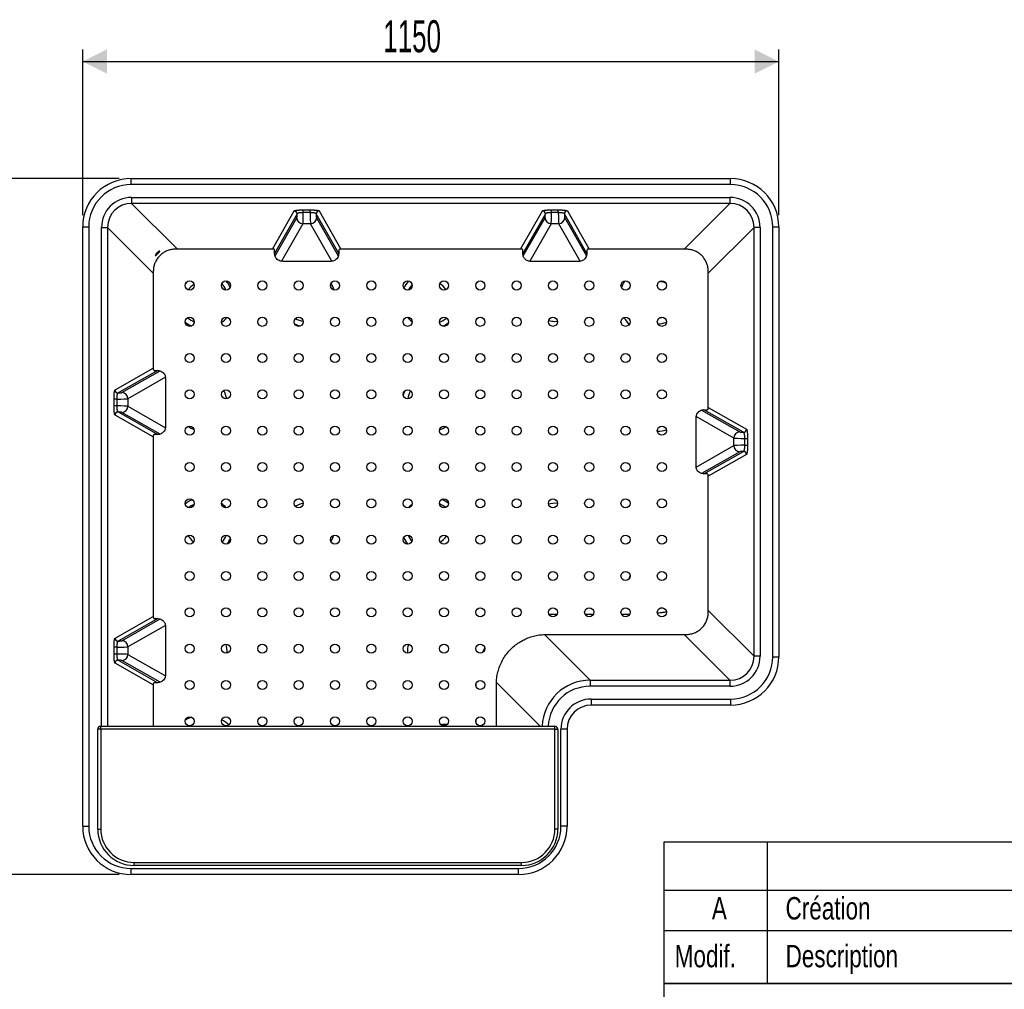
# Model space of a CAD drawing. Header units: millimetres. Extents: x 500 to 14350, y 500 to 12882.
# Tile 6 of 8: x 5151 to 9217, y 2885 to 6890. Entities that reach past the tile are written whole.
import ezdxf

# ---------------------------------------------------------------- set-up
doc = ezdxf.new("R2010")
doc.units = ezdxf.units.MM
doc.header["$LTSCALE"] = 50
doc.layers.add('FORMAT', color=7, linetype='Continuous')
doc.styles.add('SLDTEXTSTYLE0', font='TXT', dxfattribs={"width": 0.605})
doc.styles.add('SLDTEXTSTYLE1', font='TXT', dxfattribs={"width": 0.75})
doc.dimstyles.new('SLDDIMSTYLE0', dxfattribs={"dimtxt": 128.415934, "dimasz": 100, "dimexe": 0, "dimexo": 0.0625, "dimgap": 32.103984, "dimtad": 1, "dimlfac": 0.4, "dimrnd": 1e-09, "dimzin": 12, "dimdsep": 46, "dimtxsty": 'SLDTEXTSTYLE0', "dimsah": 1, "dimcen": 0.09, "dimadec": 0, "dimazin": 3, "dimtfac": 1, "dimtofl": 0, "dimtmove": 0, "dimatfit": 3, "dimfxl": 1, "dimfrac": 2, "dimtolj": 1, "dimtzin": 12, "dimarcsym": 0})

# ---------------------------------------------------------------- blocks, each defined once
blk = doc.blocks.new('_D')
at = {"layer": 'FORMAT'}
for p, q in [((5561.7, 6233.7), (4928.9, 6233.7)), ((4978.4, 6233.7), (4978.4, 3358.7)), ((5561.7, 3358.7), (4928.9, 3358.7))]:
    blk.add_line(p, q, dxfattribs=at)
for points in [[(4978.4, 6233.7), (4928.4, 6133.7), (5028.4, 6133.7)], [(4978.4, 3358.7), (5028.4, 3458.7), (4928.4, 3458.7)]]:
    blk.add_solid(points, dxfattribs=at)
at = {"layer": 'FORMAT', "insert": (4807.9, 4600.2), "char_height": 132.29, "attachment_point": 1, "rotation": 90, "style": 'SLDTEXTSTYLE0'}
blk.add_mtext('1150', dxfattribs=at)
blk = doc.blocks.new('_D_1')
at = {"layer": 'FORMAT'}
for p, q in [((5411.2, 6083.2), (5411.2, 6766.7)), ((8286.2, 6083.2), (8286.2, 6766.7)), ((5411.2, 6717.1), (8286.2, 6717.1))]:
    blk.add_line(p, q, dxfattribs=at)
for points in [[(5411.2, 6717.1), (5511.2, 6667.1), (5511.2, 6767.1)], [(8286.2, 6717.1), (8186.2, 6767.1), (8186.2, 6667.1)]]:
    blk.add_solid(points, dxfattribs=at)
at = {"layer": 'FORMAT', "insert": (6652.7, 6887.7), "char_height": 132.29, "attachment_point": 1, "style": 'SLDTEXTSTYLE0'}
blk.add_mtext('1150', dxfattribs=at)

msp = doc.modelspace()

# ---------------------------------------------------------------- linework, layer by layer
at = {"color": 7, "linetype": 'Continuous', "lineweight": 25}
for p, q in [((5611.225, 6208.707), (5611.225, 6233.707)), ((5611.225, 6233.707), (8086.225, 6233.707)), ((8086.225, 6208.707), (8086.225, 6233.707)), ((8086.225, 6208.707), (5611.225, 6208.707)), ((5613.175, 6155.826), (5613.175, 6131.012)), ((5613.175, 6155.826), (8084.275, 6155.826)), ((8084.275, 6155.826), (8084.275, 6131.012)), ((8084.275, 6131.012), (5613.175, 6131.012)), ((6322.032, 6104.335), (6350.417, 6104.335)), ((6322.032, 6092.917), (6322.032, 6104.335)), ((6350.417, 6092.917), (6350.417, 6104.335)), ((7347.032, 6104.335), (7375.417, 6104.335)), ((7347.032, 6092.917), (7347.032, 6104.335)), ((7375.417, 6092.917), (7375.417, 6104.335)), ((6350.417, 6092.917), (6322.032, 6092.917)), ((7375.417, 6092.917), (7347.032, 6092.917)), ((5411.225, 3558.707), (5411.225, 6033.707)), ((5411.225, 6033.707), (5436.225, 6033.707)), ((5436.225, 6033.707), (5436.225, 3558.707)), ((5489.107, 6031.757), (5513.92, 6031.757)), ((6351.947, 6047.245), (6320.503, 6047.245)), ((7376.947, 6047.245), (7345.503, 6047.245)), ((8183.529, 4260.658), (8183.529, 6031.757)), ((8208.343, 6031.757), (8183.529, 6031.757)), ((8208.343, 6031.757), (8208.343, 4260.658)), ((8261.225, 4258.707), (8261.225, 6033.707)), ((8261.225, 6033.707), (8286.225, 6033.707)), ((8286.225, 6033.707), (8286.225, 4258.707)), ((6198.892, 5942.031), (5794.656, 5942.031)), ((6203.816, 5924.129), (6203.816, 5937.044)), ((6468.633, 5937.044), (6468.633, 5924.129)), ((7223.892, 5942.031), (6473.557, 5942.031)), ((7228.816, 5924.129), (7228.816, 5937.044)), ((7493.633, 5937.044), (7493.633, 5924.129)), ((7902.793, 5942.031), (7498.557, 5942.031)), ((6436.285, 5891.655), (6236.164, 5891.655)), ((7461.285, 5891.655), (7261.164, 5891.655)), ((5702.902, 5850.276), (5702.902, 5446.04)), ((7994.548, 5283.54), (7994.548, 5850.276)), ((5707.888, 5441.116), (5720.803, 5441.116)), ((5753.277, 5408.768), (5753.277, 5208.647)), ((5540.597, 5294.515), (5540.597, 5322.9)), ((5552.015, 5322.9), (5540.597, 5322.9)), ((5552.015, 5294.515), (5540.597, 5294.515)), ((5552.015, 5322.9), (5552.015, 5294.515)), ((5597.687, 5324.43), (5597.687, 5292.985)), ((7944.172, 5046.147), (7944.172, 5246.268)), ((7976.646, 5278.616), (7989.561, 5278.616)), ((5702.902, 5171.375), (5702.902, 4421.04)), ((5720.803, 5176.299), (5707.888, 5176.299)), ((8099.762, 5130.485), (8099.762, 5161.93)), ((8145.434, 5160.4), (8156.852, 5160.4)), ((8145.434, 5132.015), (8145.434, 5160.4)), ((8145.434, 5132.015), (8156.852, 5132.015)), ((8156.852, 5160.4), (8156.852, 5132.015)), ((7989.561, 5013.799), (7976.646, 5013.799)), ((7994.548, 4442.139), (7994.548, 5008.875)), ((5707.888, 4416.116), (5720.803, 4416.116)), ((5753.277, 4383.768), (5753.277, 4183.647)), ((7325.557, 4350.384), (7902.793, 4350.384)), ((5540.597, 4269.515), (5540.597, 4297.9)), ((5552.015, 4297.9), (5540.597, 4297.9)), ((5552.015, 4269.515), (5540.597, 4269.515)), ((5552.015, 4297.9), (5552.015, 4269.515)), ((5597.687, 4299.43), (5597.687, 4267.985)), ((8208.343, 4260.658), (8183.529, 4260.658)), ((8261.225, 4258.707), (8286.225, 4258.707)), ((5720.803, 4151.299), (5707.888, 4151.299)), ((7507.038, 4161.403), (7507.038, 4136.589)), ((7507.038, 4161.403), (8084.275, 4161.403)), ((8084.275, 4161.403), (8084.275, 4136.589)), ((5702.902, 4146.375), (5702.902, 3971.426)), ((7119.548, 3971.426), (7119.548, 4144.375)), ((8084.275, 4136.589), (7507.038, 4136.589)), ((7511.225, 4083.707), (8086.225, 4083.707)), ((7511.225, 4083.707), (7511.225, 4058.707)), ((8086.225, 4083.707), (8086.225, 4058.707)), ((8086.225, 4058.707), (7511.225, 4058.707)), ((5486.006, 3958.926), (5473.506, 3958.926)), ((5473.506, 3546.426), (5473.506, 3958.926)), ((5486.006, 3958.926), (5486.006, 3971.426)), ((5486.006, 3971.426), (7361.006, 3971.426)), ((7361.006, 3958.926), (5486.006, 3958.926)), ((5486.006, 3958.926), (5486.006, 3546.426)), ((7361.006, 3958.926), (7361.006, 3971.426)), ((7361.006, 3546.426), (7361.006, 3958.926)), ((7361.006, 3958.926), (7373.506, 3958.926)), ((7373.506, 3958.926), (7373.506, 3546.426)), ((7386.225, 3558.707), (7386.225, 3958.707)), ((7411.225, 3958.707), (7386.225, 3958.707)), ((7411.225, 3958.707), (7411.225, 3558.707)), ((5411.225, 3558.707), (5436.225, 3558.707)), ((5473.506, 3546.426), (5486.006, 3546.426)), ((7373.506, 3546.426), (7361.006, 3546.426)), ((7411.225, 3558.707), (7386.225, 3558.707)), ((5611.225, 3358.707), (5611.225, 3383.707)), ((5611.225, 3383.707), (7211.225, 3383.707)), ((5623.506, 3396.426), (5623.506, 3408.926)), ((5623.506, 3408.926), (7223.506, 3408.926)), ((7223.506, 3396.426), (5623.506, 3396.426)), ((7211.225, 3358.707), (7211.225, 3383.707)), ((7223.506, 3396.426), (7223.506, 3408.926)), ((7211.225, 3358.707), (5611.225, 3358.707))]:
    msp.add_line(p, q, dxfattribs=at)
at = {"color": 8, "linetype": 'Continuous', "lineweight": 25}
for p, q in [((5613.175, 6131.012), (5802.156, 5942.031)), ((6194.621, 5942.031), (6284.5, 6099.849)), ((6387.95, 6099.849), (6477.829, 5942.031)), ((7219.621, 5942.031), (7309.5, 6099.849)), ((7412.95, 6099.849), (7502.829, 5942.031)), ((7895.293, 5942.031), (8084.275, 6131.012)), ((6296.969, 6087.442), (6203.841, 5923.917)), ((6205.604, 5914.099), (6295.563, 6072.058)), ((6468.604, 5923.927), (6375.48, 6087.442)), ((6376.886, 6072.058), (6466.905, 5913.994)), ((7321.969, 6087.442), (7228.841, 5923.917)), ((7230.604, 5914.099), (7320.563, 6072.058)), ((7493.604, 5923.927), (7400.48, 6087.442)), ((7401.886, 6072.058), (7491.905, 5913.994)), ((5489.107, 3971.426), (5489.107, 6031.757)), ((5513.92, 6031.757), (5513.92, 3971.426)), ((5702.902, 5842.776), (5513.92, 6031.757)), ((6320.503, 6047.245), (6232.225, 5892.238)), ((6440.291, 5892.121), (6351.947, 6047.245)), ((7345.503, 6047.245), (7257.225, 5892.238)), ((7465.291, 5892.121), (7376.947, 6047.245)), ((8183.529, 6031.757), (7994.548, 5842.776)), ((5545.083, 5360.432), (5702.902, 5450.311)), ((5721.006, 5441.086), (5557.49, 5347.963)), ((5572.874, 5349.369), (5730.938, 5439.388)), ((5752.812, 5412.774), (5597.687, 5324.43)), ((5597.687, 5292.985), (5752.694, 5204.708)), ((7994.548, 5287.811), (8152.366, 5197.932)), ((5702.902, 5167.104), (5545.083, 5256.983)), ((5557.49, 5269.452), (5721.015, 5176.323)), ((5730.833, 5178.087), (5572.874, 5268.046)), ((8099.762, 5161.93), (7944.756, 5250.207)), ((7966.617, 5276.828), (8124.576, 5186.869)), ((8139.96, 5185.463), (7976.435, 5278.592)), ((7786.225, 5190.616), (7784.204, 5190.633)), ((7944.638, 5042.141), (8099.762, 5130.485)), ((8124.576, 5105.546), (7966.511, 5015.527)), ((7976.444, 5013.829), (8139.96, 5106.952)), ((8152.366, 5094.483), (7994.548, 5004.604)), ((7336.057, 4433.796), (7369.746, 4433.796)), ((7486.057, 4433.796), (7519.746, 4433.796)), ((7636.057, 4433.796), (7669.746, 4433.796)), ((7994.548, 4449.639), (8183.529, 4260.658)), ((5545.083, 4335.432), (5702.902, 4425.311)), ((5721.006, 4416.086), (5557.49, 4322.963)), ((5572.874, 4324.369), (5730.938, 4414.388)), ((5752.812, 4387.774), (5597.687, 4299.43)), ((7318.463, 4349.978), (7507.038, 4161.403)), ((8084.275, 4161.403), (7895.293, 4350.384)), ((5702.902, 4142.104), (5545.083, 4231.983)), ((5557.49, 4244.452), (5721.015, 4151.323)), ((5730.833, 4153.087), (5572.874, 4243.046)), ((5597.687, 4267.985), (5752.694, 4179.708)), ((7036.137, 4133.634), (7036.137, 4150.427)), ((7299.997, 3971.426), (7119.989, 4151.434)), ((7036.137, 3983.634), (7036.137, 4000.427))]:
    msp.add_line(p, q, dxfattribs=at)
at = {"color": 8, "linetype": 'Continuous', "lineweight": 25, "flags": 128}
for points in [[(7795.08, 5659.071), (7802.382, 5660.305), (7804.221, 5660.734)], [(7361.225, 5643.798), (7370.506, 5644.247), (7371.508, 5644.349)], [(7805.293, 4460.627), (7800.234, 4459.778), (7795.396, 4459.213)]]:
    msp.add_lwpolyline(points, dxfattribs=at)
at = {"color": 7, "linetype": 'Continuous', "lineweight": 25}
for centre in [(5852.902, 5792.031), (6002.902, 5792.031), (6152.902, 5792.031), (6302.902, 5792.031), (6452.902, 5792.031), (6602.902, 5792.031), (6752.902, 5792.031), (6902.902, 5792.031), (7052.902, 5792.031), (7202.902, 5792.031), (7352.902, 5792.031), (7502.902, 5792.031), (7652.902, 5792.031), (7802.902, 5792.031), (5852.902, 5642.031), (6002.902, 5642.031), (6152.902, 5642.031), (6302.902, 5642.031), (6452.902, 5642.031), (6602.902, 5642.031), (6752.902, 5642.031), (6902.902, 5642.031), (7052.902, 5642.031), (7202.902, 5642.031), (7352.902, 5642.031), (7502.902, 5642.031), (7652.902, 5642.031), (7802.902, 5642.031), (5852.902, 5492.031), (6002.902, 5492.031), (6152.902, 5492.031), (6302.902, 5492.031), (6452.902, 5492.031), (6602.902, 5492.031), (6752.902, 5492.031), (6902.902, 5492.031), (7052.902, 5492.031), (7202.902, 5492.031), (7352.902, 5492.031), (7502.902, 5492.031), (7652.902, 5492.031), (7802.902, 5492.031), (5852.902, 5342.031), (6002.902, 5342.031), (6152.902, 5342.031), (6302.902, 5342.031), (6452.902, 5342.031), (6602.902, 5342.031), (6752.902, 5342.031), (6902.902, 5342.031), (7052.902, 5342.031), (7202.902, 5342.031), (7352.902, 5342.031), (7502.902, 5342.031), (7652.902, 5342.031), (7802.902, 5342.031), (5852.902, 5192.031), (6002.902, 5192.031), (6152.902, 5192.031), (6302.902, 5192.031), (6452.902, 5192.031), (6602.902, 5192.031), (6752.902, 5192.031), (6902.902, 5192.031), (7052.902, 5192.031), (7202.902, 5192.031), (7352.902, 5192.031), (7502.902, 5192.031), (7652.902, 5192.031), (7802.902, 5192.031), (5852.902, 5042.031), (6002.902, 5042.031), (6152.902, 5042.031), (6302.902, 5042.031), (6452.902, 5042.031), (6602.902, 5042.031), (6752.902, 5042.031), (6902.902, 5042.031), (7052.902, 5042.031), (7202.902, 5042.031), (7352.902, 5042.031), (7502.902, 5042.031), (7652.902, 5042.031), (7802.902, 5042.031), (5852.902, 4892.031), (6002.902, 4892.031), (6152.902, 4892.031), (6302.902, 4892.031), (6452.902, 4892.031), (6602.902, 4892.031), (6752.902, 4892.031), (6902.902, 4892.031), (7052.902, 4892.031), (7202.902, 4892.031), (7352.902, 4892.031), (7502.902, 4892.031), (7652.902, 4892.031), (7802.902, 4892.031), (5852.902, 4742.031), (6002.902, 4742.031), (6152.902, 4742.031), (6302.902, 4742.031), (6452.902, 4742.031), (6602.902, 4742.031), (6752.902, 4742.031), (6902.902, 4742.031), (7052.902, 4742.031), (7202.902, 4742.031), (7352.902, 4742.031), (7502.902, 4742.031), (7652.902, 4742.031), (7802.902, 4742.031), (5852.902, 4592.031), (6002.902, 4592.031), (6152.902, 4592.031), (6302.902, 4592.031), (6452.902, 4592.031), (6602.902, 4592.031), (6752.902, 4592.031), (6902.902, 4592.031), (7052.902, 4592.031), (7202.902, 4592.031), (7352.902, 4592.031), (7502.902, 4592.031), (7652.902, 4592.031), (7802.902, 4592.031), (5852.902, 4442.031), (6002.902, 4442.031), (6152.902, 4442.031), (6302.902, 4442.031), (6452.902, 4442.031), (6602.902, 4442.031), (6752.902, 4442.031), (6902.902, 4442.031), (7052.902, 4442.031), (7202.902, 4442.031), (7352.902, 4442.031), (7502.902, 4442.031), (7652.902, 4442.031), (7802.902, 4442.031), (5852.902, 4292.031), (6002.902, 4292.031), (6152.902, 4292.031), (6302.902, 4292.031), (6452.902, 4292.031), (6602.902, 4292.031), (6752.902, 4292.031), (6902.902, 4292.031), (7052.902, 4292.031), (5852.902, 4142.031), (6002.902, 4142.031), (6152.902, 4142.031), (6302.902, 4142.031), (6452.902, 4142.031), (6602.902, 4142.031), (6752.902, 4142.031), (6902.902, 4142.031), (7052.902, 4142.031), (5852.902, 3992.031), (6002.902, 3992.031), (6152.902, 3992.031), (6302.902, 3992.031), (6452.902, 3992.031), (6602.902, 3992.031), (6752.902, 3992.031), (6902.902, 3992.031), (7052.902, 3992.031)]:
    msp.add_circle(centre, 18.75, dxfattribs=at)
for centre, radius, start, end in [((5611.225, 6033.707), 200, 90, 180), ((8086.225, 6033.707), 200, 0, 90), ((5611.225, 6033.707), 175, 90, 180), ((8086.225, 6033.707), 175, 0, 90), ((6284.407, 6087.286), 12.564, 0.713282, 89.575651), ((6388.043, 6087.286), 12.564, 90.424349, 179.286718), ((7309.407, 6087.286), 12.564, 0.713282, 89.575651), ((7413.043, 6087.286), 12.564, 90.424349, 179.286718), ((6320.689, 6072.371), 25.127, 180.713282, 269.575651), ((6351.761, 6072.371), 25.127, 270.424349, 359.286718), ((7345.689, 6072.371), 25.127, 180.713282, 269.575651), ((7376.761, 6072.371), 25.127, 270.424349, 359.286718), ((5557.646, 5360.525), 12.564, 180.424349, 269.286718), ((5572.561, 5324.244), 25.127, 0.424349, 89.286718), ((5572.561, 5293.171), 25.127, 270.713282, 359.575651), ((5557.646, 5256.889), 12.564, 90.713282, 179.575651), ((8124.889, 5161.744), 25.127, 90.713282, 179.575651), ((8139.803, 5198.025), 12.564, 270.713282, 359.575651), ((8124.889, 5130.671), 25.127, 180.424349, 269.286718), ((8139.803, 5094.389), 12.564, 0.424349, 89.286718), ((5557.646, 4335.525), 12.564, 180.424349, 269.286718), ((5572.561, 4299.244), 25.127, 0.424349, 89.286718), ((5557.646, 4231.889), 12.564, 90.713282, 179.575651), ((5572.561, 4268.171), 25.127, 270.713282, 359.575651), ((8086.225, 4258.707), 175, 270, 0), ((8086.225, 4258.707), 200, 270, 0), ((7511.225, 3958.707), 125, 90, 180), ((7511.225, 3958.707), 100, 90, 180), ((5486.006, 3958.926), 12.5, 90, 180), ((7361.006, 3958.926), 12.5, 0, 90), ((5611.225, 3558.707), 200, 180, 270), ((5611.225, 3558.707), 175, 180, 270), ((5623.506, 3546.426), 150, 180, 270), ((5623.506, 3546.426), 137.5, 180, 270), ((7211.225, 3558.707), 200, 270, 0), ((7211.225, 3558.707), 175, 270, 0), ((7223.506, 3546.426), 150, 270, 0), ((7223.506, 3546.426), 137.5, 270, 0)]:
    msp.add_arc(centre, radius, start, end, dxfattribs=at)
at = {"color": 8, "linetype": 'Continuous', "lineweight": 25}
for centre, radius, start, end in [((5911.225, 5733.707), 99.916, 130.645246, 139.354754), ((5911.225, 5733.707), 75.16, 122.413619, 147.586381), ((5911.225, 5733.707), 99.916, 23.332355, 41.595216), ((5911.225, 5733.707), 120.463, 25.164213, 39.763358), ((6336.225, 5739.957), 118.091, 16.555361, 31.547286), ((6848.725, 5733.707), 120.463, 140.375681, 156.970408), ((6848.725, 5733.707), 99.916, 140.989959, 156.35613), ((6848.725, 5733.707), 75.16, 33.586268, 60.635226), ((7786.225, 5733.707), 157.598, 150.944053, 161.801321), ((7786.225, 5733.707), 75.16, 63.941564, 84.143883), ((5911.225, 5733.707), 99.916, 228.404784, 246.667645), ((5911.225, 5733.707), 120.463, 307.501081, 322.498919), ((6336.225, 5739.957), 96.159, 241.268719, 261.145813), ((6848.725, 5733.707), 120.463, 217.256739, 230.209631), ((6848.725, 5733.707), 99.916, 290.815171, 310.347139), ((7786.225, 5733.707), 157.598, 207.953616, 221.07345), ((5911.225, 5733.707), 120.463, 230.236642, 244.835787), ((6336.225, 5739.957), 118.091, 245.138025, 257.276508), ((6848.725, 5733.707), 120.463, 294.254149, 306.908161), ((7361.225, 5739.957), 96.159, 254.145078, 270), ((7786.225, 5733.707), 99.916, 269.904917, 290.714849), ((5911.225, 5308.707), 96.159, 8.896148, 31.054747), ((6848.725, 5308.707), 118.091, 156.299235, 165.349828), ((6848.725, 5308.707), 96.159, 150.375659, 171.273404), ((5911.225, 5308.707), 118.091, 236.924743, 249.957147), ((6848.725, 5308.707), 118.091, 287.696756, 302.117186), ((7786.225, 5308.707), 118.091, 270, 287.249215), ((5911.225, 4796.207), 120.463, 113.029592, 129.624319), ((5911.225, 4796.207), 99.916, 113.64387, 129.010041), ((5911.225, 4796.207), 120.463, 39.790369, 52.743261), ((6336.225, 4796.207), 96.159, 98.726596, 119.624341), ((6336.225, 4796.207), 118.091, 104.650172, 113.700765), ((6848.725, 4796.207), 120.463, 129.984233, 140.015767), ((6848.725, 4796.207), 99.916, 51.89999, 69.133799), ((6848.725, 4796.207), 120.463, 52.743365, 68.290424), ((7361.225, 4796.207), 96.159, 83.775861, 106.152594), ((5911.225, 4796.207), 75.16, 209.364774, 236.413732), ((5911.225, 4796.207), 99.916, 319.652861, 339.184829), ((6336.225, 4796.207), 118.091, 327.882814, 342.303244), ((6848.725, 4796.207), 99.916, 200.866201, 218.10001), ((6848.725, 4796.207), 75.16, 300.850065, 329.149935), ((5911.225, 4796.207), 120.463, 323.091839, 335.745851), ((6848.725, 4796.207), 120.463, 201.709576, 217.256635), ((7786.225, 4558.707), 120.463, 162.407229, 169.526457), ((5911.225, 4283.707), 96.159, 354.02855, 16.346547), ((6848.725, 4283.707), 96.159, 163.847406, 186.224139), ((5911.225, 3858.707), 157.598, 108.198679, 119.055947), ((5911.225, 3858.707), 157.598, 48.92655, 62.046384), ((6911.225, 3858.707), 120.463, 87.519076, 99.625426)]:
    msp.add_arc(centre, radius, start, end, dxfattribs=at)
at = {"color": 7, "linetype": 'Continuous', "lineweight": 25}
for centre, major_axis, ratio, start_param, end_param in [((5615.045, 6029.887), (-89.711, 89.711), 0.98525654, 5.50521349, 7.06115713), ((8082.404, 6029.887), (89.711, 89.711), 0.98525654, 5.50521349, 7.06115713), ((5615.045, 6029.887), (72.294, -72.294), 0.9780994, 2.36362083, 3.91956448), ((8082.404, 6029.887), (72.294, 72.294), 0.9780994, 5.50521349, 7.06115713), ((6295.35, 6096.872), (0, 25), 0.06992681, 3.2637657, 4.32562618), ((6320.289, 6096.872), (0, 50), 0.03496341, 3.2637657, 4.63320411), ((6352.16, 6096.872), (0, 50), 0.03496341, 1.6499812, 3.01941961), ((6377.099, 6096.872), (0, 25), 0.06992681, 1.95755913, 3.01941961), ((7320.35, 6096.872), (0, 25), 0.06992681, 3.2637657, 4.32562618), ((7345.289, 6096.872), (0, 50), 0.03496341, 3.2637657, 4.63320411), ((7377.16, 6096.872), (0, 50), 0.03496341, 1.6499812, 3.01941961), ((7402.099, 6096.872), (0, 25), 0.06992681, 1.95755913, 3.01941961), ((5548.06, 5349.582), (25, 0), 0.06992681, 5.09915178, 6.16101226), ((5548.06, 5324.643), (50, 0), 0.03496341, 4.79157385, 6.16101226), ((5548.06, 5292.772), (50, 0), 0.03496341, 0.12217305, 1.49161145), ((5548.06, 5267.833), (25, 0), 0.06992681, 0.12217305, 1.18403353), ((8149.389, 5187.082), (25, 0), 0.06992681, 3.2637657, 4.32562618), ((8149.389, 5162.143), (50, 0), 0.03496341, 3.2637657, 4.63320411), ((8149.389, 5130.272), (50, 0), 0.03496341, 1.6499812, 3.01941961), ((8149.389, 5105.333), (25, 0), 0.06992681, 1.95755913, 3.01941961), ((5548.06, 4324.582), (25, 0), 0.06992681, 5.09915178, 6.16101226), ((5548.06, 4299.643), (50, 0), 0.03496341, 4.79157385, 6.16101226), ((5548.06, 4267.772), (50, 0), 0.03496341, 0.12217305, 1.49161145), ((5548.06, 4242.833), (25, 0), 0.06992681, 0.12217305, 1.18403353), ((8082.404, 4262.528), (-89.711, 89.711), 0.98525654, 2.36362083, 3.91956448), ((8082.404, 4262.528), (-72.294, 72.294), 0.9780994, 2.36362083, 3.91956448)]:
    msp.add_ellipse(centre, major_axis=major_axis, ratio=ratio, start_param=start_param, end_param=end_param, dxfattribs=at)
at = {"color": 8, "linetype": 'Continuous', "lineweight": 25}
for centre, major_axis, ratio, start_param, end_param in [((7313.202, 4156.73), (197.364, -197.364), 0.98525654, 3.41000197, 3.49298032), ((7509.657, 3960.275), (143.012, -143.012), 0.98887453, 2.36362083, 3.87711544), ((7509.657, 3960.275), (125.595, -125.595), 0.98525654, 2.36362083, 3.87113161)]:
    msp.add_ellipse(centre, major_axis=major_axis, ratio=ratio, start_param=start_param, end_param=end_param, dxfattribs=at)
at = {"color": 7, "linetype": 'Continuous', "lineweight": 25}
for points, knots in [([(6284.5, 6099.849), (6284.584, 6099.997), (6284.713, 6100.144), (6285.07, 6100.437), (6285.297, 6100.582), (6286.126, 6101.012), (6286.875, 6101.29), (6288.31, 6101.695), (6288.843, 6101.828), (6290.01, 6102.087), (6290.639, 6102.213), (6292.66, 6102.577), (6294.186, 6102.802), (6296.752, 6103.115), (6297.657, 6103.215), (6299.53, 6103.403), (6300.501, 6103.491), (6302.512, 6103.655), (6303.556, 6103.732), (6305.695, 6103.871), (6306.785, 6103.934), (6310.114, 6104.103), (6312.412, 6104.189), (6315.982, 6104.276), (6317.188, 6104.298), (6319.602, 6104.328), (6320.814, 6104.335), (6322.032, 6104.335)], [0, 0, 0, 0, 0.0625, 0.0625, 0.125, 0.125, 0.25, 0.25, 0.3125, 0.3125, 0.375, 0.375, 0.5, 0.5, 0.5625, 0.5625, 0.625, 0.625, 0.6875, 0.6875, 0.75, 0.75, 0.875, 0.875, 0.9375, 0.9375, 1, 1, 1, 1]), ([(6350.417, 6104.335), (6351.636, 6104.335), (6352.857, 6104.328), (6355.269, 6104.298), (6356.461, 6104.276), (6359.996, 6104.19), (6362.299, 6104.105), (6365.668, 6103.934), (6366.765, 6103.871), (6368.889, 6103.732), (6370.949, 6103.581), (6372.883, 6103.406), (6374.753, 6103.219), (6375.66, 6103.119), (6378.234, 6102.807), (6379.769, 6102.58), (6381.806, 6102.214), (6382.443, 6102.087), (6383.606, 6101.828), (6384.135, 6101.696), (6385.567, 6101.293), (6386.318, 6101.014), (6387.152, 6100.583), (6387.38, 6100.437), (6387.736, 6100.144), (6387.865, 6099.997), (6387.95, 6099.849)], [0, 0, 0, 0, 0.0625, 0.0625, 0.125, 0.125, 0.25, 0.25, 0.3125, 0.3125, 0.375, 0.4375, 0.4375, 0.5, 0.5, 0.625, 0.625, 0.6875, 0.6875, 0.75, 0.75, 0.875, 0.875, 0.9375, 0.9375, 1, 1, 1, 1]), ([(7309.5, 6099.849), (7309.584, 6099.997), (7309.713, 6100.144), (7310.07, 6100.437), (7310.297, 6100.582), (7311.126, 6101.012), (7311.875, 6101.29), (7313.31, 6101.695), (7313.843, 6101.828), (7315.01, 6102.087), (7315.639, 6102.213), (7317.66, 6102.577), (7319.186, 6102.802), (7321.752, 6103.115), (7322.657, 6103.215), (7324.53, 6103.403), (7325.501, 6103.491), (7327.512, 6103.655), (7328.556, 6103.732), (7330.695, 6103.871), (7331.785, 6103.934), (7335.114, 6104.103), (7337.412, 6104.189), (7340.982, 6104.276), (7342.188, 6104.298), (7344.602, 6104.328), (7345.814, 6104.335), (7347.032, 6104.335)], [0, 0, 0, 0, 0.0625, 0.0625, 0.125, 0.125, 0.25, 0.25, 0.3125, 0.3125, 0.375, 0.375, 0.5, 0.5, 0.5625, 0.5625, 0.625, 0.625, 0.6875, 0.6875, 0.75, 0.75, 0.875, 0.875, 0.9375, 0.9375, 1, 1, 1, 1]), ([(7375.417, 6104.335), (7376.636, 6104.335), (7377.857, 6104.328), (7380.269, 6104.298), (7381.461, 6104.276), (7384.996, 6104.19), (7387.299, 6104.105), (7390.668, 6103.934), (7391.765, 6103.871), (7393.889, 6103.732), (7395.949, 6103.581), (7397.883, 6103.406), (7399.753, 6103.219), (7400.66, 6103.119), (7403.234, 6102.807), (7404.769, 6102.58), (7406.806, 6102.214), (7407.443, 6102.087), (7408.606, 6101.828), (7409.135, 6101.696), (7410.567, 6101.293), (7411.318, 6101.014), (7412.152, 6100.583), (7412.38, 6100.437), (7412.736, 6100.144), (7412.865, 6099.997), (7412.95, 6099.849)], [0, 0, 0, 0, 0.0625, 0.0625, 0.125, 0.125, 0.25, 0.25, 0.3125, 0.3125, 0.375, 0.4375, 0.4375, 0.5, 0.5, 0.625, 0.625, 0.6875, 0.6875, 0.75, 0.75, 0.875, 0.875, 0.9375, 0.9375, 1, 1, 1, 1]), ([(6322.032, 6092.917), (6321.2, 6092.916), (6320.372, 6092.908), (6318.724, 6092.879), (6317.9, 6092.858), (6315.467, 6092.773), (6313.903, 6092.691), (6310.888, 6092.472), (6309.425, 6092.334), (6307.393, 6092.088), (6306.74, 6091.999), (6305.484, 6091.808), (6304.88, 6091.704), (6303.176, 6091.377), (6302.17, 6091.134), (6300.408, 6090.587), (6299.65, 6090.279), (6298.436, 6089.604), (6297.97, 6089.235), (6297.461, 6088.614), (6297.322, 6088.396), (6297.104, 6087.936), (6297.025, 6087.695), (6296.969, 6087.442)], [0, 0, 0, 0, 0.0625, 0.0625, 0.125, 0.125, 0.25, 0.25, 0.375, 0.375, 0.4375, 0.4375, 0.5, 0.5, 0.625, 0.625, 0.75, 0.75, 0.875, 0.875, 0.9375, 0.9375, 1, 1, 1, 1]), ([(6375.48, 6087.442), (6375.37, 6087.949), (6375.16, 6088.407), (6374.476, 6089.238), (6374.008, 6089.608), (6373.099, 6090.112), (6372.761, 6090.272), (6372.013, 6090.578), (6371.6, 6090.724), (6370.268, 6091.138), (6369.255, 6091.381), (6367.544, 6091.709), (6366.939, 6091.812), (6365.683, 6092.003), (6365.033, 6092.091), (6363.014, 6092.335), (6361.578, 6092.471), (6358.522, 6092.692), (6356.954, 6092.774), (6354.543, 6092.858), (6353.73, 6092.879), (6352.084, 6092.908), (6351.25, 6092.916), (6350.417, 6092.917)], [0, 0, 0, 0, 0.125, 0.125, 0.25, 0.25, 0.3125, 0.3125, 0.375, 0.375, 0.5, 0.5, 0.5625, 0.5625, 0.625, 0.625, 0.75, 0.75, 0.875, 0.875, 0.9375, 0.9375, 1, 1, 1, 1]), ([(7347.032, 6092.917), (7346.2, 6092.916), (7345.372, 6092.908), (7343.724, 6092.879), (7342.9, 6092.858), (7340.467, 6092.773), (7338.903, 6092.691), (7335.888, 6092.472), (7334.425, 6092.334), (7332.393, 6092.088), (7331.74, 6091.999), (7330.484, 6091.808), (7329.88, 6091.704), (7328.176, 6091.377), (7327.17, 6091.134), (7325.408, 6090.587), (7324.65, 6090.279), (7323.436, 6089.604), (7322.97, 6089.235), (7322.461, 6088.614), (7322.322, 6088.396), (7322.104, 6087.936), (7322.025, 6087.695), (7321.969, 6087.442)], [0, 0, 0, 0, 0.0625, 0.0625, 0.125, 0.125, 0.25, 0.25, 0.375, 0.375, 0.4375, 0.4375, 0.5, 0.5, 0.625, 0.625, 0.75, 0.75, 0.875, 0.875, 0.9375, 0.9375, 1, 1, 1, 1]), ([(7400.48, 6087.442), (7400.37, 6087.949), (7400.16, 6088.407), (7399.476, 6089.238), (7399.008, 6089.608), (7398.099, 6090.112), (7397.761, 6090.272), (7397.013, 6090.578), (7396.6, 6090.724), (7395.268, 6091.138), (7394.255, 6091.381), (7392.544, 6091.709), (7391.939, 6091.812), (7390.683, 6092.003), (7390.033, 6092.091), (7388.014, 6092.335), (7386.578, 6092.471), (7383.522, 6092.692), (7381.954, 6092.774), (7379.543, 6092.858), (7378.73, 6092.879), (7377.084, 6092.908), (7376.25, 6092.916), (7375.417, 6092.917)], [0, 0, 0, 0, 0.125, 0.125, 0.25, 0.25, 0.3125, 0.3125, 0.375, 0.375, 0.5, 0.5, 0.5625, 0.5625, 0.625, 0.625, 0.75, 0.75, 0.875, 0.875, 0.9375, 0.9375, 1, 1, 1, 1]), ([(5794.656, 5942.031), (5789.25, 5941.758), (5778.451, 5941.213), (5762.764, 5936.851), (5748.1, 5930.003), (5734.879, 5920.671), (5723.588, 5909.233), (5714.511, 5896.072), (5707.899, 5881.617), (5703.691, 5866.193), (5703.165, 5855.586), (5702.902, 5850.276)], [0, 0, 0, 0, 0.11246406, 0.22462821, 0.33647071, 0.4481669, 0.55978747, 0.66950179, 0.7793602, 0.88953879, 1, 1, 1, 1]), ([(6203.816, 5937.044), (6203.724, 5937.785), (6203.541, 5939.252), (6202.212, 5940.897), (6200.581, 5941.846), (6199.452, 5941.969), (6198.892, 5942.031)], [0, 0, 0, 0, 0.28484086, 0.56376977, 0.78365883, 1, 1, 1, 1]), ([(6473.557, 5942.031), (6472.843, 5941.933), (6471.406, 5941.737), (6469.768, 5940.438), (6468.808, 5938.782), (6468.692, 5937.626), (6468.633, 5937.044)], [0, 0, 0, 0, 0.2753806, 0.55408957, 0.77520924, 1, 1, 1, 1]), ([(7228.816, 5937.044), (7228.724, 5937.785), (7228.541, 5939.252), (7227.212, 5940.897), (7225.581, 5941.846), (7224.452, 5941.969), (7223.892, 5942.031)], [0, 0, 0, 0, 0.28484086, 0.56376977, 0.78365883, 1, 1, 1, 1]), ([(7498.557, 5942.031), (7497.843, 5941.933), (7496.406, 5941.737), (7494.768, 5940.438), (7493.808, 5938.782), (7493.692, 5937.626), (7493.633, 5937.044)], [0, 0, 0, 0, 0.2753806, 0.55408957, 0.77520924, 1, 1, 1, 1]), ([(7994.548, 5850.276), (7994.275, 5855.683), (7993.73, 5866.482), (7989.368, 5882.168), (7982.521, 5896.833), (7973.188, 5910.053), (7961.751, 5921.344), (7948.59, 5930.422), (7934.135, 5937.033), (7918.71, 5941.242), (7908.104, 5941.767), (7902.793, 5942.031)], [0, 0, 0, 0, 0.11246406, 0.22462821, 0.33647071, 0.4481669, 0.55978747, 0.66950179, 0.7793602, 0.88953879, 1, 1, 1, 1]), ([(5711.788, 5915.505), (5711.594, 5915.487), (5711.452, 5915.534), (5711.311, 5915.698), (5711.276, 5915.769), (5711.231, 5915.942), (5711.221, 5916.046), (5711.23, 5916.397), (5711.286, 5916.688), (5711.498, 5917.379), (5711.657, 5917.783), (5712.069, 5918.667), (5712.323, 5919.15), (5712.779, 5919.934), (5712.945, 5920.207), (5713.297, 5920.762), (5713.484, 5921.045), (5714.075, 5921.908), (5714.511, 5922.503), (5715.476, 5923.733), (5715.992, 5924.351), (5716.808, 5925.268), (5717.087, 5925.573), (5717.662, 5926.181), (5717.958, 5926.485), (5718.851, 5927.375), (5719.457, 5927.943), (5720.686, 5929.029), (5721.313, 5929.549), (5722.528, 5930.495), (5723.123, 5930.928), (5724.285, 5931.717), (5724.835, 5932.061), (5725.867, 5932.656), (5726.354, 5932.908), (5727.231, 5933.309), (5727.621, 5933.459), (5728.299, 5933.659), (5728.589, 5933.709), (5729.04, 5933.708), (5729.205, 5933.658), (5729.359, 5933.507), (5729.395, 5933.443), (5729.433, 5933.293), (5729.436, 5933.206), (5729.396, 5932.911), (5729.306, 5932.667), (5728.993, 5932.08), (5728.775, 5931.746), (5728.364, 5931.184), (5728.213, 5930.987), (5727.881, 5930.57), (5727.7, 5930.35), (5727.125, 5929.671), (5726.698, 5929.189), (5725.759, 5928.163), (5725.244, 5927.614), (5724.177, 5926.498), (5723.62, 5925.924), (5722.461, 5924.743), (5721.87, 5924.147), (5720.984, 5923.262), (5720.688, 5922.967), (5720.096, 5922.38), (5719.797, 5922.086), (5718.914, 5921.22), (5718.342, 5920.666), (5717.228, 5919.604), (5716.683, 5919.092), (5715.663, 5918.163), (5715.184, 5917.74), (5714.51, 5917.173), (5714.292, 5916.994), (5713.88, 5916.669), (5713.685, 5916.521), (5713.129, 5916.119), (5712.798, 5915.907), (5712.222, 5915.609), (5711.982, 5915.524), (5711.788, 5915.505)], [0, 0, 0, 0, 0.03125, 0.03125, 0.046875, 0.046875, 0.0625, 0.0625, 0.09375, 0.09375, 0.125, 0.125, 0.15625, 0.15625, 0.171875, 0.171875, 0.1875, 0.1875, 0.21875, 0.21875, 0.25, 0.25, 0.265625, 0.265625, 0.28125, 0.28125, 0.3125, 0.3125, 0.34375, 0.34375, 0.375, 0.375, 0.40625, 0.40625, 0.4375, 0.4375, 0.46875, 0.46875, 0.5, 0.5, 0.53125, 0.53125, 0.546875, 0.546875, 0.5625, 0.5625, 0.59375, 0.59375, 0.625, 0.625, 0.640625, 0.640625, 0.65625, 0.65625, 0.6875, 0.6875, 0.71875, 0.71875, 0.75, 0.75, 0.78125, 0.78125, 0.796875, 0.796875, 0.8125, 0.8125, 0.84375, 0.84375, 0.875, 0.875, 0.90625, 0.90625, 0.921875, 0.921875, 0.9375, 0.9375, 0.96875, 0.96875, 1, 1, 1, 1]), ([(6236.164, 5891.655), (6232.999, 5891.926), (6226.664, 5892.469), (6217.979, 5896.721), (6211.352, 5902.673), (6206.933, 5909.569), (6204.316, 5916.656), (6203.983, 5921.64), (6203.816, 5924.129)], [0, 0, 0, 0, 0.18636838, 0.3729946, 0.55933576, 0.70611171, 0.85325339, 1, 1, 1, 1]), ([(6468.633, 5924.129), (6468.365, 5920.959), (6467.827, 5914.616), (6463.61, 5905.908), (6457.69, 5899.248), (6450.82, 5894.799), (6443.747, 5892.16), (6438.77, 5891.823), (6436.285, 5891.655)], [0, 0, 0, 0, 0.18665221, 0.37347147, 0.5598405, 0.70652186, 0.85347964, 1, 1, 1, 1]), ([(7261.164, 5891.655), (7257.999, 5891.926), (7251.664, 5892.469), (7242.979, 5896.721), (7236.352, 5902.673), (7231.933, 5909.569), (7229.316, 5916.656), (7228.983, 5921.64), (7228.816, 5924.129)], [0, 0, 0, 0, 0.18636838, 0.3729946, 0.55933576, 0.70611171, 0.85325339, 1, 1, 1, 1]), ([(7493.633, 5924.129), (7493.365, 5920.959), (7492.827, 5914.616), (7488.61, 5905.908), (7482.69, 5899.248), (7475.82, 5894.799), (7468.747, 5892.16), (7463.77, 5891.823), (7461.285, 5891.655)], [0, 0, 0, 0, 0.18665221, 0.37347147, 0.5598405, 0.70652186, 0.85347964, 1, 1, 1, 1]), ([(5702.902, 5446.04), (5702.999, 5445.326), (5703.195, 5443.889), (5704.494, 5442.251), (5706.15, 5441.29), (5707.306, 5441.174), (5707.888, 5441.116)], [0, 0, 0, 0, 0.2753806, 0.55408957, 0.77520924, 1, 1, 1, 1]), ([(5720.803, 5441.116), (5723.973, 5440.847), (5730.316, 5440.31), (5739.024, 5436.093), (5745.684, 5430.173), (5750.134, 5423.302), (5752.772, 5416.23), (5753.109, 5411.253), (5753.277, 5408.768)], [0, 0, 0, 0, 0.18665221, 0.37347147, 0.5598405, 0.70652186, 0.85347964, 1, 1, 1, 1]), ([(5540.597, 5322.9), (5540.597, 5324.119), (5540.605, 5325.339), (5540.634, 5327.751), (5540.656, 5328.944), (5540.742, 5332.479), (5540.827, 5334.781), (5540.998, 5338.151), (5541.062, 5339.248), (5541.2, 5341.372), (5541.351, 5343.432), (5541.526, 5345.366), (5541.713, 5347.236), (5541.813, 5348.143), (5542.126, 5350.717), (5542.352, 5352.252), (5542.719, 5354.289), (5542.846, 5354.925), (5543.105, 5356.089), (5543.236, 5356.617), (5543.64, 5358.05), (5543.918, 5358.801), (5544.349, 5359.635), (5544.495, 5359.863), (5544.788, 5360.219), (5544.935, 5360.348), (5545.083, 5360.432)], [0, 0, 0, 0, 0.0625, 0.0625, 0.125, 0.125, 0.25, 0.25, 0.3125, 0.3125, 0.375, 0.4375, 0.4375, 0.5, 0.5, 0.625, 0.625, 0.6875, 0.6875, 0.75, 0.75, 0.875, 0.875, 0.9375, 0.9375, 1, 1, 1, 1]), ([(5557.49, 5347.963), (5556.983, 5347.852), (5556.526, 5347.642), (5555.694, 5346.959), (5555.325, 5346.491), (5554.82, 5345.582), (5554.66, 5345.244), (5554.355, 5344.496), (5554.208, 5344.083), (5553.794, 5342.75), (5553.551, 5341.738), (5553.223, 5340.027), (5553.12, 5339.421), (5552.929, 5338.166), (5552.841, 5337.515), (5552.597, 5335.496), (5552.461, 5334.061), (5552.24, 5331.005), (5552.158, 5329.436), (5552.074, 5327.026), (5552.053, 5326.213), (5552.024, 5324.566), (5552.016, 5323.732), (5552.015, 5322.9)], [0, 0, 0, 0, 0.125, 0.125, 0.25, 0.25, 0.3125, 0.3125, 0.375, 0.375, 0.5, 0.5, 0.5625, 0.5625, 0.625, 0.625, 0.75, 0.75, 0.875, 0.875, 0.9375, 0.9375, 1, 1, 1, 1]), ([(5545.083, 5256.983), (5544.935, 5257.067), (5544.788, 5257.196), (5544.495, 5257.552), (5544.35, 5257.78), (5543.92, 5258.609), (5543.642, 5259.357), (5543.238, 5260.793), (5543.105, 5261.326), (5542.845, 5262.493), (5542.719, 5263.122), (5542.356, 5265.143), (5542.13, 5266.669), (5541.817, 5269.235), (5541.717, 5270.14), (5541.53, 5272.012), (5541.442, 5272.983), (5541.277, 5274.994), (5541.201, 5276.039), (5541.061, 5278.178), (5540.998, 5279.268), (5540.829, 5282.597), (5540.743, 5284.895), (5540.656, 5288.465), (5540.634, 5289.671), (5540.605, 5292.085), (5540.597, 5293.297), (5540.597, 5294.515)], [0, 0, 0, 0, 0.0625, 0.0625, 0.125, 0.125, 0.25, 0.25, 0.3125, 0.3125, 0.375, 0.375, 0.5, 0.5, 0.5625, 0.5625, 0.625, 0.625, 0.6875, 0.6875, 0.75, 0.75, 0.875, 0.875, 0.9375, 0.9375, 1, 1, 1, 1]), ([(5552.015, 5294.515), (5552.016, 5293.683), (5552.024, 5292.855), (5552.053, 5291.207), (5552.075, 5290.383), (5552.159, 5287.95), (5552.242, 5286.386), (5552.46, 5283.37), (5552.598, 5281.908), (5552.844, 5279.876), (5552.933, 5279.223), (5553.125, 5277.967), (5553.228, 5277.363), (5553.555, 5275.659), (5553.798, 5274.653), (5554.346, 5272.89), (5554.653, 5272.132), (5555.328, 5270.919), (5555.697, 5270.453), (5556.318, 5269.943), (5556.536, 5269.805), (5556.996, 5269.587), (5557.237, 5269.507), (5557.49, 5269.452)], [0, 0, 0, 0, 0.0625, 0.0625, 0.125, 0.125, 0.25, 0.25, 0.375, 0.375, 0.4375, 0.4375, 0.5, 0.5, 0.625, 0.625, 0.75, 0.75, 0.875, 0.875, 0.9375, 0.9375, 1, 1, 1, 1]), ([(7944.172, 5246.268), (7944.444, 5249.433), (7944.986, 5255.768), (7949.238, 5264.453), (7955.191, 5271.08), (7962.086, 5275.499), (7969.174, 5278.116), (7974.157, 5278.449), (7976.646, 5278.616)], [0, 0, 0, 0, 0.18636838, 0.3729946, 0.55933576, 0.70611171, 0.85325339, 1, 1, 1, 1]), ([(7989.561, 5278.616), (7990.302, 5278.708), (7991.769, 5278.891), (7993.414, 5280.22), (7994.363, 5281.851), (7994.487, 5282.98), (7994.548, 5283.54)], [0, 0, 0, 0, 0.28484086, 0.56376977, 0.78365883, 1, 1, 1, 1]), ([(5753.277, 5208.647), (5753.006, 5205.482), (5752.463, 5199.147), (5748.212, 5190.462), (5742.259, 5183.835), (5735.364, 5179.416), (5728.276, 5176.799), (5723.292, 5176.465), (5720.803, 5176.299)], [0, 0, 0, 0, 0.18636838, 0.3729946, 0.55933576, 0.70611171, 0.85325339, 1, 1, 1, 1]), ([(5707.888, 5176.299), (5707.147, 5176.207), (5705.68, 5176.024), (5704.035, 5174.695), (5703.087, 5173.064), (5702.963, 5171.935), (5702.902, 5171.375)], [0, 0, 0, 0, 0.284840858, 0.563769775, 0.783658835, 1, 1, 1, 1]), ([(8145.434, 5160.4), (8145.433, 5161.232), (8145.426, 5162.06), (8145.397, 5163.708), (8145.375, 5164.532), (8145.29, 5166.965), (8145.208, 5168.529), (8144.989, 5171.545), (8144.851, 5173.007), (8144.605, 5175.039), (8144.517, 5175.692), (8144.325, 5176.948), (8144.222, 5177.552), (8143.895, 5179.256), (8143.652, 5180.262), (8143.104, 5182.025), (8142.796, 5182.782), (8142.121, 5183.996), (8141.752, 5184.462), (8141.132, 5184.971), (8140.913, 5185.11), (8140.454, 5185.328), (8140.213, 5185.408), (8139.96, 5185.463)], [0, 0, 0, 0, 0.0625, 0.0625, 0.125, 0.125, 0.25, 0.25, 0.375, 0.375, 0.4375, 0.4375, 0.5, 0.5, 0.625, 0.625, 0.75, 0.75, 0.875, 0.875, 0.9375, 0.9375, 1, 1, 1, 1]), ([(8152.366, 5197.932), (8152.514, 5197.848), (8152.661, 5197.719), (8152.954, 5197.363), (8153.1, 5197.135), (8153.529, 5196.306), (8153.807, 5195.558), (8154.212, 5194.122), (8154.345, 5193.589), (8154.605, 5192.422), (8154.73, 5191.793), (8155.094, 5189.772), (8155.32, 5188.246), (8155.632, 5185.68), (8155.732, 5184.775), (8155.92, 5182.903), (8156.008, 5181.932), (8156.172, 5179.92), (8156.249, 5178.876), (8156.389, 5176.737), (8156.452, 5175.647), (8156.62, 5172.318), (8156.706, 5170.02), (8156.794, 5166.45), (8156.816, 5165.244), (8156.845, 5162.83), (8156.852, 5161.618), (8156.852, 5160.4)], [0, 0, 0, 0, 0.0625, 0.0625, 0.125, 0.125, 0.25, 0.25, 0.3125, 0.3125, 0.375, 0.375, 0.5, 0.5, 0.5625, 0.5625, 0.625, 0.625, 0.6875, 0.6875, 0.75, 0.75, 0.875, 0.875, 0.9375, 0.9375, 1, 1, 1, 1]), ([(8139.96, 5106.952), (8140.466, 5107.062), (8140.924, 5107.272), (8141.756, 5107.956), (8142.125, 5108.424), (8142.629, 5109.333), (8142.789, 5109.671), (8143.095, 5110.419), (8143.241, 5110.832), (8143.655, 5112.164), (8143.899, 5113.177), (8144.226, 5114.888), (8144.329, 5115.493), (8144.52, 5116.749), (8144.608, 5117.4), (8144.852, 5119.419), (8144.988, 5120.854), (8145.21, 5123.91), (8145.292, 5125.479), (8145.375, 5127.889), (8145.396, 5128.702), (8145.426, 5130.349), (8145.433, 5131.182), (8145.434, 5132.015)], [0, 0, 0, 0, 0.125, 0.125, 0.25, 0.25, 0.3125, 0.3125, 0.375, 0.375, 0.5, 0.5, 0.5625, 0.5625, 0.625, 0.625, 0.75, 0.75, 0.875, 0.875, 0.9375, 0.9375, 1, 1, 1, 1]), ([(8156.852, 5132.015), (8156.852, 5130.796), (8156.845, 5129.576), (8156.816, 5127.163), (8156.794, 5125.971), (8156.707, 5122.436), (8156.622, 5120.134), (8156.452, 5116.764), (8156.388, 5115.667), (8156.249, 5113.543), (8156.098, 5111.483), (8155.923, 5109.549), (8155.737, 5107.679), (8155.637, 5106.772), (8155.324, 5104.198), (8155.097, 5102.663), (8154.731, 5100.626), (8154.604, 5099.989), (8154.345, 5098.826), (8154.213, 5098.298), (8153.81, 5096.865), (8153.532, 5096.114), (8153.1, 5095.28), (8152.954, 5095.052), (8152.662, 5094.696), (8152.514, 5094.567), (8152.366, 5094.483)], [0, 0, 0, 0, 0.0625, 0.0625, 0.125, 0.125, 0.25, 0.25, 0.3125, 0.3125, 0.375, 0.4375, 0.4375, 0.5, 0.5, 0.625, 0.625, 0.6875, 0.6875, 0.75, 0.75, 0.875, 0.875, 0.9375, 0.9375, 1, 1, 1, 1]), ([(7976.646, 5013.799), (7973.476, 5014.068), (7967.133, 5014.605), (7958.425, 5018.822), (7951.766, 5024.742), (7947.316, 5031.613), (7944.677, 5038.685), (7944.341, 5043.662), (7944.172, 5046.147)], [0, 0, 0, 0, 0.18665221, 0.37347147, 0.5598405, 0.70652186, 0.85347964, 1, 1, 1, 1]), ([(7994.548, 5008.875), (7994.45, 5009.589), (7994.254, 5011.026), (7992.956, 5012.664), (7991.3, 5013.624), (7990.144, 5013.74), (7989.561, 5013.799)], [0, 0, 0, 0, 0.2753806, 0.55408957, 0.77520924, 1, 1, 1, 1]), ([(7902.793, 4350.384), (7908.2, 4350.657), (7918.999, 4351.202), (7934.686, 4355.564), (7949.35, 4362.412), (7962.571, 4371.744), (7973.862, 4383.181), (7982.939, 4396.343), (7989.55, 4410.797), (7993.759, 4426.222), (7994.285, 4436.829), (7994.548, 4442.139)], [0, 0, 0, 0, 0.11246406, 0.22462821, 0.33647071, 0.4481669, 0.55978747, 0.66950179, 0.7793602, 0.88953879, 1, 1, 1, 1]), ([(5702.902, 4421.04), (5702.999, 4420.326), (5703.195, 4418.889), (5704.494, 4417.251), (5706.15, 4416.29), (5707.306, 4416.174), (5707.888, 4416.116)], [0, 0, 0, 0, 0.2753806, 0.55408957, 0.77520924, 1, 1, 1, 1]), ([(5720.803, 4416.116), (5723.973, 4415.847), (5730.316, 4415.31), (5739.024, 4411.093), (5745.684, 4405.173), (5750.134, 4398.302), (5752.772, 4391.23), (5753.109, 4386.253), (5753.277, 4383.768)], [0, 0, 0, 0, 0.18665221, 0.37347147, 0.5598405, 0.70652186, 0.85347964, 1, 1, 1, 1]), ([(5540.597, 4297.9), (5540.597, 4299.119), (5540.605, 4300.339), (5540.634, 4302.751), (5540.656, 4303.944), (5540.742, 4307.479), (5540.827, 4309.781), (5540.998, 4313.151), (5541.062, 4314.248), (5541.2, 4316.372), (5541.351, 4318.432), (5541.526, 4320.366), (5541.713, 4322.236), (5541.813, 4323.143), (5542.126, 4325.717), (5542.352, 4327.252), (5542.719, 4329.289), (5542.846, 4329.925), (5543.105, 4331.089), (5543.236, 4331.617), (5543.64, 4333.05), (5543.918, 4333.801), (5544.349, 4334.635), (5544.495, 4334.863), (5544.788, 4335.219), (5544.935, 4335.348), (5545.083, 4335.432)], [0, 0, 0, 0, 0.0625, 0.0625, 0.125, 0.125, 0.25, 0.25, 0.3125, 0.3125, 0.375, 0.4375, 0.4375, 0.5, 0.5, 0.625, 0.625, 0.6875, 0.6875, 0.75, 0.75, 0.875, 0.875, 0.9375, 0.9375, 1, 1, 1, 1]), ([(5557.49, 4322.963), (5556.983, 4322.852), (5556.526, 4322.642), (5555.694, 4321.959), (5555.325, 4321.491), (5554.82, 4320.582), (5554.66, 4320.244), (5554.355, 4319.496), (5554.208, 4319.083), (5553.794, 4317.75), (5553.551, 4316.738), (5553.223, 4315.027), (5553.12, 4314.421), (5552.929, 4313.166), (5552.841, 4312.515), (5552.597, 4310.496), (5552.461, 4309.061), (5552.24, 4306.005), (5552.158, 4304.436), (5552.074, 4302.026), (5552.053, 4301.213), (5552.024, 4299.566), (5552.016, 4298.732), (5552.015, 4297.9)], [0, 0, 0, 0, 0.125, 0.125, 0.25, 0.25, 0.3125, 0.3125, 0.375, 0.375, 0.5, 0.5, 0.5625, 0.5625, 0.625, 0.625, 0.75, 0.75, 0.875, 0.875, 0.9375, 0.9375, 1, 1, 1, 1]), ([(7119.548, 4144.375), (7119.86, 4153.034), (7120.485, 4170.349), (7125.5, 4195.899), (7133.438, 4220.612), (7144.46, 4244.093), (7158.315, 4265.99), (7174.816, 4285.956), (7193.175, 4303.189), (7212.896, 4317.653), (7233.545, 4329.39), (7255.425, 4338.696), (7278.261, 4345.381), (7301.746, 4349.596), (7317.62, 4350.121), (7325.557, 4350.384)], [0, 0, 0, 0, 0.08022269, 0.16041885, 0.24042955, 0.32035078, 0.40021076, 0.48002617, 0.55983179, 0.63301846, 0.70625232, 0.77953813, 0.85291703, 0.92645929, 1, 1, 1, 1]), ([(5545.083, 4231.983), (5544.935, 4232.067), (5544.788, 4232.196), (5544.495, 4232.552), (5544.35, 4232.78), (5543.92, 4233.609), (5543.642, 4234.357), (5543.238, 4235.793), (5543.105, 4236.326), (5542.845, 4237.493), (5542.719, 4238.122), (5542.356, 4240.143), (5542.13, 4241.669), (5541.817, 4244.235), (5541.717, 4245.14), (5541.53, 4247.012), (5541.442, 4247.983), (5541.277, 4249.994), (5541.201, 4251.039), (5541.061, 4253.178), (5540.998, 4254.268), (5540.829, 4257.597), (5540.743, 4259.895), (5540.656, 4263.465), (5540.634, 4264.671), (5540.605, 4267.085), (5540.597, 4268.297), (5540.597, 4269.515)], [0, 0, 0, 0, 0.0625, 0.0625, 0.125, 0.125, 0.25, 0.25, 0.3125, 0.3125, 0.375, 0.375, 0.5, 0.5, 0.5625, 0.5625, 0.625, 0.625, 0.6875, 0.6875, 0.75, 0.75, 0.875, 0.875, 0.9375, 0.9375, 1, 1, 1, 1]), ([(5552.015, 4269.515), (5552.016, 4268.683), (5552.024, 4267.855), (5552.053, 4266.207), (5552.075, 4265.383), (5552.159, 4262.95), (5552.242, 4261.386), (5552.46, 4258.37), (5552.598, 4256.908), (5552.844, 4254.876), (5552.933, 4254.223), (5553.125, 4252.967), (5553.228, 4252.363), (5553.555, 4250.659), (5553.798, 4249.653), (5554.346, 4247.89), (5554.653, 4247.132), (5555.328, 4245.919), (5555.697, 4245.453), (5556.318, 4244.943), (5556.536, 4244.805), (5556.996, 4244.587), (5557.237, 4244.507), (5557.49, 4244.452)], [0, 0, 0, 0, 0.0625, 0.0625, 0.125, 0.125, 0.25, 0.25, 0.375, 0.375, 0.4375, 0.4375, 0.5, 0.5, 0.625, 0.625, 0.75, 0.75, 0.875, 0.875, 0.9375, 0.9375, 1, 1, 1, 1]), ([(5707.888, 4151.299), (5707.147, 4151.207), (5705.68, 4151.024), (5704.035, 4149.695), (5703.087, 4148.064), (5702.963, 4146.935), (5702.902, 4146.375)], [0, 0, 0, 0, 0.28484086, 0.56376977, 0.78365883, 1, 1, 1, 1]), ([(5753.277, 4183.647), (5753.006, 4180.482), (5752.463, 4174.147), (5748.212, 4165.462), (5742.259, 4158.835), (5735.364, 4154.416), (5728.276, 4151.799), (5723.292, 4151.465), (5720.803, 4151.299)], [0, 0, 0, 0, 0.18636838, 0.3729946, 0.55933576, 0.70611171, 0.85325339, 1, 1, 1, 1])]:
    msp.add_open_spline(points, degree=3, knots=knots, dxfattribs=at)
at = {"color": 8, "linetype": 'Continuous', "lineweight": 25}
msp.add_open_spline([(7784.27, 4440.555), (7785.104, 4440.512), (7788.82, 4440.322), (7795.471, 4440.678), (7805.734, 4441.608), (7814.328, 4442.881), (7819.854, 4444.53), (7821.104, 4444.902)], degree=3, knots=[0, 0, 0, 0, 0.066206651, 0.295075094, 0.524092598, 0.892357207, 1, 1, 1, 1], dxfattribs=at)
at = {"layer": 'FORMAT', "color": 7}
for p, q in [((7812.048, 3294.411), (7812.048, 3494.411)), ((7812.048, 3494.411), (14350, 3494.411)), ((8239.497, 3294.411), (8239.497, 3494.411)), ((7812.048, 2909.013), (7812.048, 3294.411)), ((7812.048, 3294.411), (14350, 3294.411)), ((7812.048, 3294.411), (14350, 3294.411)), ((8239.497, 2909.013), (8239.497, 3294.411)), ((7812.048, 3128.206), (14350, 3128.206)), ((14350, 2909.013), (7812.048, 2909.013)), ((7812.048, 500), (7812.048, 2909.013)), ((7812.048, 2909.013), (14350, 2909.013))]:
    msp.add_line(p, q, dxfattribs=at)

# ---------------------------------------------------------------- texts
at = {"layer": 'FORMAT', "style": 'SLDTEXTSTYLE1'}
for s, insert, char_height, attachment_point in [('A', (8040.383, 3265.697), 92.604, 2), ('Création', (8313.785, 3265.697), 92.6042, 1), ('Modif.', (7855.914, 3068.299), 92.6042, 1), ('Description', (8313.785, 3068.299), 92.60417, 1)]:
    msp.add_mtext(s, dxfattribs=dict(at, insert=insert, char_height=char_height, attachment_point=attachment_point))

# ---------------------------------------------------------------- dimensions: what is measured, and where the dimension line sits
at = {"layer": 'FORMAT'}
dim = msp.add_linear_dim(base=(8286.225, 6717.131), p1=(5411.225, 6033.707), p2=(8286.225, 6033.707), dimstyle='SLDDIMSTYLE0', dxfattribs=at)
dim.commit()
dim.dimension.update_dxf_attribs({"geometry": '_D_1', "text_midpoint": (6848.725, 6717.131), "dimtype": 160})
dim = msp.add_linear_dim(base=(4978.403, 3358.707), p1=(5611.225, 6233.707), p2=(5611.225, 3358.707), angle=90, dimstyle='SLDDIMSTYLE0', dxfattribs=at)
dim.commit()
dim.dimension.update_dxf_attribs({"geometry": '_D', "text_midpoint": (4978.403, 4796.207), "dimtype": 160})

doc.saveas('drawing.dxf')
